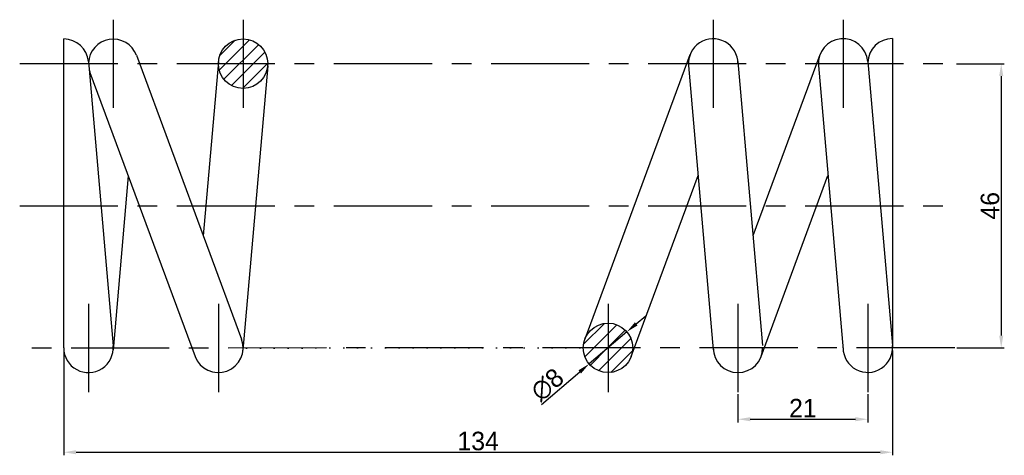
# Model space of a CAD drawing. Header units: millimetres. Extents: x 185 to 344, y 411 to 481.
import ezdxf

# ---------------------------------------------------------------- set-up
doc = ezdxf.new("R2010")
doc.units = ezdxf.units.MM
doc.linetypes.add('CENTER', pattern=[50.8, 31.75, -6.35, 6.35, -6.35])
doc.dimstyles.new('ISO-25', dxfattribs={"dimtxt": 3, "dimasz": 2, "dimexe": 0.5, "dimexo": 0.3, "dimgap": 0.3, "dimtad": 1, "dimdsep": 46, "dimtxsty": 'Standard', "dimcen": 2.5, "dimadec": 0, "dimazin": 0, "dimtfac": 1, "dimtmove": 0, "dimatfit": 3, "dimfxl": 1, "dimarcsym": 0})

# ---------------------------------------------------------------- blocks, each defined once
blk = doc.blocks.new('*D1')
at = {"color": 0, "lineweight": -2, "transparency": 16777216}
for p, q in [((336.31, 474.06), (344.02, 474.06)), ((343.52, 472.06), (343.52, 430.06)), ((336.32, 428.06), (344.02, 428.06))]:
    blk.add_line(p, q, dxfattribs=at)
at = {"color": 0, "transparency": 16777216}
for points in [[(343.18, 472.06), (343.85, 472.06), (343.52, 474.06)], [(343.18, 430.06), (343.85, 430.06), (343.52, 428.06)]]:
    blk.add_solid(points, dxfattribs=at)
at = {"layer": 'Defpoints', "color": 0, "transparency": 16777216}
for p in [(336.01, 474.06), (336.02, 428.06), (343.52, 428.06)]:
    blk.add_point(p, dxfattribs=at)
at = {"color": 0, "transparency": 16777216, "insert": (341.72, 451.06), "char_height": 3, "attachment_point": 5, "rotation": 90}
blk.add_mtext('46', dxfattribs=at)
blk = doc.blocks.new('*D2')
at = {"color": 0, "lineweight": -2, "transparency": 16777216}
for p, q in [((191.95, 427.63), (191.95, 410.67)), ((325.95, 427.63), (325.95, 410.67)), ((193.95, 411.17), (323.95, 411.17))]:
    blk.add_line(p, q, dxfattribs=at)
at = {"color": 0, "transparency": 16777216}
for points in [[(193.95, 411.5), (193.95, 410.84), (191.95, 411.17)], [(323.95, 411.5), (323.95, 410.84), (325.95, 411.17)]]:
    blk.add_solid(points, dxfattribs=at)
at = {"layer": 'Defpoints', "color": 0, "transparency": 16777216}
for p in [(191.95, 427.93), (325.95, 427.93), (325.95, 411.17)]:
    blk.add_point(p, dxfattribs=at)
at = {"color": 0, "transparency": 16777216, "insert": (258.95, 412.97), "char_height": 3, "attachment_point": 5}
blk.add_mtext('134', dxfattribs=at)
blk = doc.blocks.new('*D3')
at = {"color": 0, "lineweight": -2, "transparency": 16777216}
for p, q in [((300.95, 420.59), (300.95, 416.01)), ((321.95, 420.59), (321.95, 416.01)), ((302.95, 416.51), (319.95, 416.51))]:
    blk.add_line(p, q, dxfattribs=at)
at = {"color": 0, "transparency": 16777216}
for points in [[(302.95, 416.85), (302.95, 416.18), (300.95, 416.51)], [(319.95, 416.85), (319.95, 416.18), (321.95, 416.51)]]:
    blk.add_solid(points, dxfattribs=at)
at = {"layer": 'Defpoints', "color": 0, "transparency": 16777216}
for p in [(300.95, 420.89), (321.95, 420.89), (321.95, 416.51)]:
    blk.add_point(p, dxfattribs=at)
at = {"color": 0, "transparency": 16777216, "insert": (311.45, 418.31), "char_height": 3, "attachment_point": 5}
blk.add_mtext('21', dxfattribs=at)
blk = doc.blocks.new('*D4')
at = {"color": 0, "lineweight": -2, "transparency": 16777216}
for p, q in [((284.52, 431.95), (286.04, 433.25)), ((282.99, 430.65), (276.9, 425.47)), ((269.18, 418.91), (275.38, 424.18))]:
    blk.add_line(p, q, dxfattribs=at)
at = {"color": 0, "transparency": 16777216}
for points in [[(284.3, 432.2), (284.73, 431.7), (282.99, 430.65)], [(275.16, 424.43), (275.59, 423.92), (276.9, 425.47)]]:
    blk.add_solid(points, dxfattribs=at)
at = {"layer": 'Defpoints', "color": 0, "transparency": 16777216}
for p in [(282.99, 430.65), (276.9, 425.47)]:
    blk.add_point(p, dxfattribs=at)
at = {"color": 0, "transparency": 16777216, "insert": (270.15, 422.1), "char_height": 3, "attachment_point": 5, "rotation": 40.3707}
blk.add_mtext('∅8', dxfattribs=at)

msp = doc.modelspace()

# ---------------------------------------------------------------- hatches: boundary and pattern name
h = msp.add_hatch()
h.set_pattern_fill('ANSI31', color=256, scale=0.5)
h.paths.add_polyline_path([(220.947, 478.063, 0.4142136), (216.947, 474.063), (220.947, 474.063)])
h.paths.add_polyline_path([(220.947, 478.063), (220.947, 474.063), (224.947, 474.063, 0.4142136)])
h.paths.add_polyline_path([(224.947, 474.063), (220.947, 474.063), (220.947, 470.063, 0.4142136)])
h.paths.add_polyline_path([(220.947, 474.063), (216.947, 474.063, 0.4142136), (220.947, 470.063)])
h.paths.add_polyline_path([(279.947, 428.052), (275.947, 428.051, 0.4133059), (279.947, 424.063)])
h.paths.add_polyline_path([(283.947, 428.052), (279.947, 428.052), (279.947, 424.063, 0.4134268)])
h.paths.add_polyline_path([(279.947, 432.063), (279.947, 428.052), (283.947, 428.052, 0.4150008)], flags=16)
h.paths.add_polyline_path([(279.947, 432.063, -0.4150008), (283.947, 428.052), (284.207, 428.052), (292.707, 451.063), (222.962, 451.063), (220.96, 428.039), (279.947, 428.052)])
h.paths.add_polyline_path([(284.178, 451.063), (222.962, 451.063), (220.96, 428.039), (275.947, 428.051, -0.0894659), (276.195, 429.449)], flags=16)
h.paths.add_polyline_path([(292.707, 451.063), (284.178, 451.063), (276.195, 429.449, -0.838222), (283.947, 428.052), (284.207, 428.052)], flags=17)

# ---------------------------------------------------------------- linework, layer by layer
at = {"linetype": 'CENTER', "ltscale": 0.5}
for p, q in [((199.947, 481.182), (199.947, 466.887)), ((220.947, 481.182), (220.947, 466.887)), ((296.947, 481.182), (296.947, 466.887)), ((317.947, 481.182), (317.947, 466.887)), ((184.832, 474.063), (336.014, 474.063)), ((184.832, 451.063), (336.014, 451.063)), ((195.947, 435.182), (195.947, 420.887)), ((216.947, 435.182), (216.947, 420.887)), ((279.947, 435.182), (279.947, 420.887)), ((300.947, 435.182), (300.947, 420.887)), ((321.947, 435.182), (321.947, 420.887)), ((336.014, 428.063), (184.832, 428.032))]:
    msp.add_line(p, q, dxfattribs=at)
at = {"lineweight": 30}
for p, q in [((191.947, 428.063), (191.947, 478.063)), ((325.947, 478.118), (325.947, 428.089)), ((195.932, 474.41), (199.932, 428.41)), ((203.699, 475.422), (220.699, 429.451)), ((216.962, 474.41), (214.509, 446.191)), ((293.195, 475.475), (276.195, 429.449)), ((300.932, 474.436), (304.932, 428.436)), ((314.195, 475.475), (303.387, 446.212)), ((321.932, 474.436), (325.932, 428.436)), ((224.932, 473.717), (220.932, 427.717)), ((292.962, 473.743), (296.962, 427.743)), ((313.962, 473.743), (317.962, 427.743)), ((196.196, 472.647), (213.196, 426.676)), ((202.384, 455.912), (199.932, 427.717)), ((283.7, 426.677), (294.51, 455.945)), ((304.7, 426.677), (315.51, 455.945))]:
    msp.add_line(p, q, dxfattribs=at)
for centre in [(220.947, 474.063), (279.947, 428.063)]:
    msp.add_circle(centre, 4, dxfattribs=at)
for centre, start, end in [((191.947, 474.063), 4.96974, 90), ((199.947, 474.034), 20.29428, 177.65198), ((296.947, 474.089), 359.62744, 184.96974), ((317.947, 474.089), 4.96974, 184.96974), ((325.947, 474.118), 90, 178.23873), ((199.947, 474.034), 192.28751, 200.29428), ((195.947, 428.063), 180, 4.96974), ((216.947, 428.063), 200.29428, 20.29428), ((321.947, 428.089), 180.42598, 4.96974), ((300.947, 428.063), 180.11551, 359.90814)]:
    msp.add_arc(centre, 4, start, end, dxfattribs=at)

# ---------------------------------------------------------------- dimensions: what is measured, and where the dimension line sits
dim = msp.add_linear_dim(base=(343.516, 428.063), p1=(336.014, 474.063), p2=(336.024, 428.063), angle=90, dimstyle='ISO-25')
dim.commit()
dim.dimension.update_dxf_attribs({"geometry": '*D1', "text_midpoint": (341.716, 451.063)})
dim = msp.add_diameter_dim_2p(p1=(282.995, 430.654), p2=(276.9, 425.472), dimstyle='ISO-25')
dim.commit()
dim.dimension.update_dxf_attribs({"geometry": '*D4', "text_midpoint": (271.316, 420.725), "dimtype": 163})
for base, p1, p2, picture, middle in [((325.947, 411.17), (191.949, 427.932), (325.947, 427.932), '*D2', (258.948, 412.97)), ((321.947, 416.513), (300.947, 420.887), (321.947, 420.887), '*D3', (311.447, 418.313))]:
    dim = msp.add_linear_dim(base=base, p1=p1, p2=p2, dimstyle='ISO-25')
    dim.commit()
    dim.dimension.update_dxf_attribs({"geometry": picture, "text_midpoint": middle})

doc.saveas('drawing.dxf')
